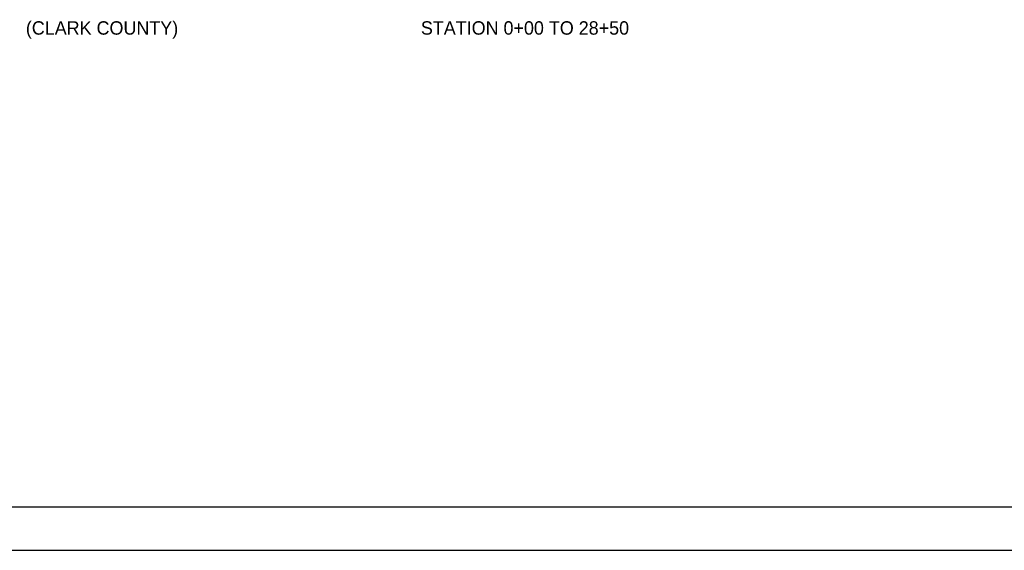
# Model space of a CAD drawing. Header units: feet. Extents: x 1615653 to 1618118, y 708897 to 711917.
# Tile 56 of 183: x 1618068.42 to 1618079.88, y 710700.43 to 710706.6. Entities that reach past the tile are written whole.
import ezdxf
from ezdxf.enums import TextEntityAlignment as Align

# ---------------------------------------------------------------- set-up
doc = ezdxf.new("R2010")
doc.units = ezdxf.units.FT
doc.header["$LTSCALE"] = 20
doc.header["$MEASUREMENT"] = 0
doc.linetypes.add('DGN Style 3', pattern=[1.792565, 1.280403, -0.512161])
doc.layers.add('Level 1', color=7, linetype='Continuous', lineweight=0)
doc.layers.add('Level 40', color=7, linetype='Continuous', lineweight=0)
doc.layers.add('Level 1 (Construction)', color=7, linetype='Continuous', lineweight=0, plot=False)
doc.styles.add('Style-WORKING', font='WORKING.shx')

msp = doc.modelspace()

# ---------------------------------------------------------------- linework, layer by layer
at = {"layer": 'Level 1', "color": 2, "linetype": 'Continuous', "lineweight": -3}
msp.add_line((1618090.4958, 710700.93139), (1618059.00308, 710700.93139), dxfattribs=at)
at = {"layer": 'Level 1 (Construction)', "color": 2, "linetype": 'DGN Style 3', "lineweight": -3}
msp.add_line((1618057.00354, 710700.4315), (1618090.99569, 710700.4315), dxfattribs=at)

# ---------------------------------------------------------------- texts
at = {"layer": 'Level 40', "color": 7, "linetype": 'Continuous', "lineweight": 30, "style": 'Style-WORKING'}
for s, p in [('(CLARK COUNTY)', (1618069.38084, 710706.50679)), ('STATION 0+00 TO 28+50', (1618074.30283, 710706.50679))]:
    msp.add_text(s, height=0.155964, dxfattribs=at).set_placement(p, align=Align.MIDDLE_CENTER)

doc.saveas('drawing.dxf')
